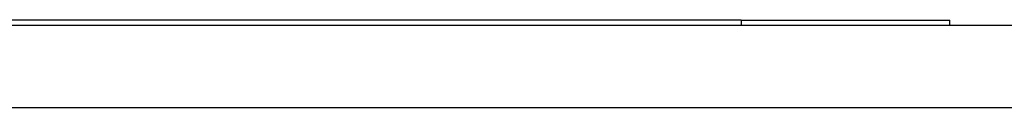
# Model space of a CAD drawing. Header units: inches. Extents: x 7 to 228, y 17 to 114.
# Tile 81 of 143: x 31.781 to 32.961, y 113.62 to 113.725. Entities that reach past the tile are written whole.
import ezdxf

# ---------------------------------------------------------------- set-up
doc = ezdxf.new("R2010")
doc.units = ezdxf.units.IN
doc.header["$MEASUREMENT"] = 0
doc.layers.add('Visible Edges(ANSI)', color=7, linetype='Continuous', lineweight=25)
doc.layers.add('Visible Tangent Edges(ANSI)', color=7, linetype='Continuous', lineweight=25)

msp = doc.modelspace()

# ---------------------------------------------------------------- linework, layer by layer
at = {"layer": 'Visible Edges(ANSI)'}
for p, q in [((32.6461, 113.7252), (31.7128, 113.7252)), ((32.6461, 113.7252), (32.8961, 113.7252)), ((32.8961, 113.7192), (32.8961, 113.7252)), ((7.3436, 113.7192), (54.9486, 113.7192))]:
    msp.add_line(p, q, dxfattribs=at)
at = {"layer": 'Visible Tangent Edges(ANSI)'}
for p, q in [((32.6461, 113.7252), (32.6461, 113.7192)), ((54.9486, 113.6202), (7.3436, 113.6202))]:
    msp.add_line(p, q, dxfattribs=at)

doc.saveas('drawing.dxf')
